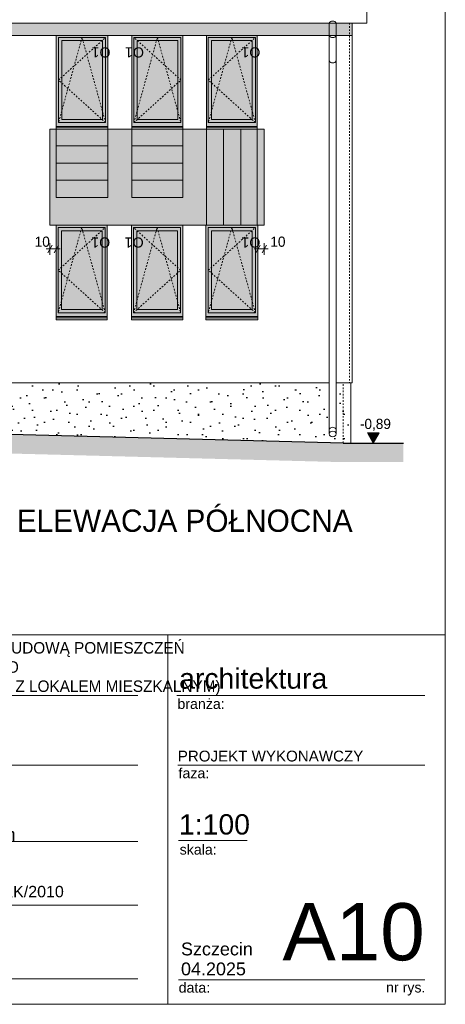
# Model space of a CAD drawing. Extents: x -613240 to -325500, y -25863 to 152403.
# Tile 15 of 254: x -526310 to -519620, y -22047 to -6560. Entities that reach past the tile are written whole.
import ezdxf

# ---------------------------------------------------------------- set-up
doc = ezdxf.new("R2010")
doc.units = 0
doc.header["$MEASUREMENT"] = 0
doc.linetypes.add('Hidden Line', pattern=[50, 25, -25])
for name, color, linetype, lineweight in [('Arch kolory_Nr_Pióra__5', 7, 'Continuous', 13), ('Arch okna_Nr_Pióra__5', 7, 'Continuous', 13), ('Arch opisy okien_Nr_Pióra__21', 7, 'Continuous', 9), ('Arch opisy_Nr_Pióra__21', 7, 'Continuous', 9), ('ARCH TABELA_Nr_Pióra__1', 7, 'Continuous', 25), ('ARCH TABELA_Nr_Pióra__21', 7, 'Continuous', 9), ('ARCH TABELA_Nr_Pióra__7', 7, 'Continuous', 13), ('Arch wykończenie_Nr_Pióra__21', 7, 'Continuous', 9), ('Arch wykończenie_Nr_Pióra__41', 7, 'Continuous', 15), ('arch wypelnienia_Nr_Pióra__1', 7, 'Continuous', 25), ('arch wypelnienia_Nr_Pióra__21', 7, 'Continuous', 9), ('INWENT DACH_Nr_Pióra__21', 7, 'Continuous', 9), ('INWENT RURY SPUSTOWE_Nr_Pióra__21', 7, 'Continuous', 9), ('INWENT TEREN_Nr_Pióra__1', 7, 'Continuous', 25), ('INWENT WYMIARY_Nr_Pióra__21', 7, 'Continuous', 9), ('INWENT. OKNA_Nr_Pióra__5', 7, 'Continuous', 13), ('INWENT.ŚCIANY_Nr_Pióra__21', 7, 'Continuous', 9)]:
    doc.layers.add(name, color=color, linetype=linetype, lineweight=lineweight)
doc.layers.add('Arch kolory_Nr_Pióra__84', color=7, linetype='Continuous', lineweight=15, true_color=0x41c341)
doc.layers.add('arch wypelnienia_Nr_Pióra__2', color=7, linetype='Continuous', lineweight=13, true_color=0x7f7f7f)
doc.layers.add('INWENT WYMIARY', color=7, linetype='Continuous')
doc.styles.add('GENERATED_STYLE_1', font='txt')
doc.styles.add('GENERATED_STYLE_10', font='arial.ttf')
doc.styles.add('GENERATED_STYLE_5', font='txt')
doc.styles.add('GENERATED_STYLE_6', font='txt')
doc.styles.add('GENERATED_STYLE_7', font='arial.ttf')
doc.dimstyles.new('GENERATED_STYLE__1', dxfattribs={"dimtxt": 160.000002, "dimasz": 91.2, "dimexe": 0.18, "dimexo": 0, "dimgap": 0.09, "dimtad": 1, "dimtih": 1, "dimtoh": 1, "dimdec": 0, "dimlfac": 0.1, "dimzin": 0, "dimdsep": 46, "dimtxsty": 'GENERATED_STYLE_1', "dimblk": 'ARROWHEAD_2', "dimblk1": 'ARROWHEAD_2', "dimblk2": 'ARROWHEAD_2', "dimcen": 0.09, "dimclrd": 7, "dimclre": 7, "dimclrt": 7, "dimazin": 0, "dimtfac": 1, "dimtdec": 4, "dimtmove": 2, "dimatfit": 3, "dimfxl": 0, "dimtolj": 1, "dimtzin": 0, "dimarcsym": 0})
doc.dimstyles.new('GENERATED_STYLE__2', dxfattribs={"dimtxt": 160.000002, "dimasz": 91.2, "dimexe": 0.18, "dimexo": 0, "dimgap": 0.09, "dimtad": 1, "dimtih": 1, "dimtoh": 1, "dimdec": 0, "dimlfac": 0.1, "dimzin": 0, "dimdsep": 46, "dimtxsty": 'GENERATED_STYLE_1', "dimblk": 'ARROWHEAD_2', "dimblk1": 'ARROWHEAD_2', "dimblk2": 'ARROWHEAD_2', "dimcen": 0.09, "dimclrd": 7, "dimclre": 7, "dimclrt": 7, "dimazin": 0, "dimtfac": 1, "dimtdec": 4, "dimtmove": 0, "dimatfit": 3, "dimfxl": 0, "dimtolj": 1, "dimtzin": 0, "dimarcsym": 0})

# ---------------------------------------------------------------- blocks, each defined once
blk = doc.blocks.new('Wymiary_120', base_point=(-520752, -13220))
at = {"layer": 'INWENT WYMIARY_Nr_Pióra__21', "linetype": 'Continuous'}
blk.add_hatch(color=256, dxfattribs=at).paths.add_polyline_path([(-520752, -13220), (-520845, -13060), (-520659, -13060)], flags=0)
for p, q in [((-520752, -13220), (-520845, -13060)), ((-520845, -13060), (-520659, -13060)), ((-520659, -13060), (-520752, -13220)), ((-520752, -13220), (-520872, -13220)), ((-520752, -13220), (-520632, -13220))]:
    blk.add_line(p, q, dxfattribs=at)
at = {"layer": 'INWENT WYMIARY_Nr_Pióra__21', "insert": (-520962, -13028), "char_height": 160, "attachment_point": 7, "style": 'GENERATED_STYLE_1'}
blk.add_mtext('{-0,89}', dxfattribs=at)
blk = doc.blocks.new('*D712')
at = {"layer": 'INWENT WYMIARY_Nr_Pióra__21', "linetype": 'Continuous'}
for p, q in [((-525894, -10166), (-525835, -10166)), ((-525800, -10106), (-525870, -10226)), ((-525835, -10256), (-525835, -10076)), ((-525835, -10166), (-525735, -10166)), ((-525770, -10226), (-525700, -10106)), ((-525735, -10256), (-525735, -10076)), ((-525735, -10166), (-525676, -10166))]:
    blk.add_line(p, q, dxfattribs=at)
at = {"layer": 'INWENT WYMIARY_Nr_Pióra__21', "insert": (-526074, -10134), "char_height": 160, "attachment_point": 7, "style": 'GENERATED_STYLE_1'}
blk.add_mtext('{10}', dxfattribs=at)
blk = doc.blocks.new('ARROWHEAD_2')
at = {"color": 0, "linetype": 'Continuous', "lineweight": 0}
for p, q in [((0, 0), (-1, 0)), ((-0.38, -0.66), (0.38, 0.66))]:
    blk.add_line(p, q, dxfattribs=at)
blk = doc.blocks.new('*D713')
at = {"layer": 'INWENT WYMIARY_Nr_Pióra__21', "linetype": 'Continuous'}
for p, q in [((-522624, -10166), (-522565, -10166)), ((-522530, -10106), (-522600, -10226)), ((-522565, -10256), (-522565, -10076)), ((-522565, -10166), (-522465, -10166)), ((-522500, -10226), (-522430, -10106)), ((-522465, -10256), (-522465, -10076)), ((-522465, -10166), (-522406, -10166))]:
    blk.add_line(p, q, dxfattribs=at)
at = {"layer": 'INWENT WYMIARY_Nr_Pióra__21', "insert": (-522370, -10134), "char_height": 160, "attachment_point": 7, "style": 'GENERATED_STYLE_1'}
blk.add_mtext('{10}', dxfattribs=at)

msp = doc.modelspace()

# ---------------------------------------------------------------- hatches: boundary and pattern name
at = {"layer": 'Arch kolory_Nr_Pióra__84', "linetype": 'Continuous', "lineweight": 0, "true_color": 0x309230}
h = msp.add_hatch(color=97, dxfattribs=at)
h.paths.add_polyline_path([(-537054.9, -7934.6), (-536304.9, -7934.6), (-536304.9, -9849.6), (-536304.9, -12069.6), (-536214.9, -12069.6), (-536214.9, -12159.6), (-535624.9, -12159.6), (-535624.9, -12069.6), (-535624.9, -9849.6), (-534704.9, -9849.6), (-534704.9, -12159.6), (-534134.9, -12159.6), (-534134.9, -9849.6), (-532684.9, -9849.6), (-532684.9, -12159.6), (-531684.9, -12159.6), (-531684.9, -9849.6), (-531684.9, -9309.6), (-535289, -9309.6), (-535289, -6809.6), (-521084.9, -6809.6), (-521084.9, -6612.5), (-537054.9, -6612.5)], flags=0)
h.paths.add_polyline_path([(-536224.9, -11809.6), (-536224.9, -11139.6), (-535754.9, -11139.6), (-535754.9, -11809.6)], flags=0)
msp.add_hatch(color=97, dxfattribs=at).paths.add_polyline_path([(-525834.9, -9789.6), (-522464.9, -9789.6), (-522464.9, -8280.6), (-525834.9, -8280.6)], flags=0)
at = {"layer": 'arch wypelnienia_Nr_Pióra__1', "linetype": 'Continuous'}
h = msp.add_hatch(dxfattribs=at)
h.set_pattern_fill('Carpet', color=256, style=0, pattern_type=2)
h.set_pattern_definition([(45, (0, 600), (-190.91883, 190.91883), [0, -180, 0, -270]), (110, (600, 600), (253.71701, 92.34544), [0, -132, 0, -228])])
h.paths.add_polyline_path([(-532684.9, -12269.6), (-532684.9, -12309.6), (-532274.9, -12339.6), (-532274.9, -12519.6), (-531984.9, -12519.6), (-531984.9, -12699.6), (-531694.9, -12699.6), (-531694.9, -12899.6), (-527004.9, -13069.6), (-521104.9, -13222.7), (-521104.9, -12269.6), (-521334.9, -12269.6), (-521334.9, -13075.5, -0.2462598), (-521353.1, -13108.3, -0.1547396), (-521389.9, -13119.6, -0.1637699), (-521427.9, -13107.4, -0.2305679), (-521444.9, -13075.5), (-521444.9, -12269.6)], flags=0)
at = {"layer": 'arch wypelnienia_Nr_Pióra__2', "linetype": 'Continuous'}
h = msp.add_hatch(color=256, dxfattribs=at)
h.paths.add_polyline_path([(-525734.9, -8280.6), (-524924.9, -8280.6), (-524924.9, -6809.6), (-525734.9, -6809.6)], flags=0)
h.paths.add_polyline_path([(-525649.9, -8129.6), (-525009.9, -8129.6), (-525009.9, -6889.6), (-525649.9, -6889.6)], flags=0)
h = msp.add_hatch(color=256, dxfattribs=at)
h.paths.add_polyline_path([(-524544.9, -8280.6), (-523744.9, -8280.6), (-523744.9, -6809.6), (-524544.9, -6809.6)], flags=0)
h.paths.add_polyline_path([(-524464.9, -8129.6), (-523824.9, -8129.6), (-523824.9, -6889.6), (-524464.9, -6889.6)], flags=0)
h = msp.add_hatch(color=256, dxfattribs=at)
h.paths.add_polyline_path([(-523374.9, -8280.6), (-522574.9, -8280.6), (-522574.9, -6809.6), (-523374.9, -6809.6)], flags=0)
h.paths.add_polyline_path([(-522654.9, -8129.6), (-522654.9, -6889.6), (-523294.9, -6889.6), (-523294.9, -8129.6)], flags=0)
at = {"layer": 'arch wypelnienia_Nr_Pióra__2', "linetype": 'Continuous', "lineweight": 0, "true_color": 0x1f1f1f}
for points in [[(-525009.9, -6889.6), (-525649.9, -6889.6), (-525649.9, -8129.6), (-525009.9, -8129.6)], [(-524464.9, -8129.6), (-523824.9, -8129.6), (-523824.9, -6889.6), (-524464.9, -6889.6)], [(-523294.9, -8129.6), (-522654.9, -8129.6), (-522654.9, -6889.6), (-523294.9, -6889.6)], [(-525014.9, -9879.6), (-525654.9, -9879.6), (-525654.9, -11119.6), (-525014.9, -11119.6)], [(-524469.9, -11119.6), (-523829.9, -11119.6), (-523829.9, -9879.6), (-524469.9, -9879.6)], [(-523294.9, -11119.6), (-522654.9, -11119.6), (-522654.9, -9879.6), (-523294.9, -9879.6)]]:
    msp.add_hatch(color=250, dxfattribs=at).paths.add_polyline_path(points, flags=0)
at = {"layer": 'arch wypelnienia_Nr_Pióra__2', "linetype": 'Continuous'}
h = msp.add_hatch(color=256, dxfattribs=at)
h.paths.add_polyline_path([(-525734.9, -11279.6), (-524934.9, -11279.6), (-524934.9, -9789.6), (-525734.9, -9789.6)], flags=0)
h.paths.add_polyline_path([(-525654.9, -11119.6), (-525014.9, -11119.6), (-525014.9, -9879.6), (-525654.9, -9879.6)], flags=0)
h = msp.add_hatch(color=256, dxfattribs=at)
h.paths.add_polyline_path([(-524554.9, -11279.6), (-523744.9, -11279.6), (-523744.9, -9789.6), (-524554.9, -9789.6)], flags=0)
h.paths.add_polyline_path([(-523829.9, -11119.6), (-523829.9, -9879.6), (-524469.9, -9879.6), (-524469.9, -11119.6)], flags=0)
h = msp.add_hatch(color=256, dxfattribs=at)
h.paths.add_polyline_path([(-523384.9, -11279.6), (-522564.9, -11279.6), (-522564.9, -9789.6), (-523384.9, -9789.6)], flags=0)
h.paths.add_polyline_path([(-523294.9, -11119.6), (-522654.9, -11119.6), (-522654.9, -9879.6), (-523294.9, -9879.6)], flags=0)
at = {"layer": 'arch wypelnienia_Nr_Pióra__21', "linetype": 'Continuous'}
msp.add_hatch(color=256, dxfattribs=at).paths.add_polyline_path([(-538444.9, -12929.6), (-538444.9, -13199.4), (-531705.8, -13199.4), (-527014.3, -13369.5), (-521228.8, -13519.6), (-521224.9, -13519.6), (-520279.2, -13519.6), (-520279.2, -13219.6), (-521224.9, -13219.6), (-527004.9, -13069.6), (-531694.9, -12899.6), (-536874.9, -12899.6), (-536874.9, -12929.6)], flags=0)

# ---------------------------------------------------------------- linework, layer by layer
at = {"layer": 'Arch kolory_Nr_Pióra__5', "linetype": 'Continuous', "flags": 128}
for points in [[(-537054.9, -7934.6), (-536304.9, -7934.6), (-536304.9, -9849.6), (-536304.9, -12069.6), (-536214.9, -12069.6), (-536214.9, -12159.6), (-535624.9, -12159.6), (-535624.9, -12069.6), (-535624.9, -9849.6), (-534704.9, -9849.6), (-534704.9, -12159.6), (-534134.9, -12159.6), (-534134.9, -9849.6), (-532684.9, -9849.6), (-532684.9, -12159.6), (-531684.9, -12159.6), (-531684.9, -9849.6), (-531684.9, -9309.6), (-535289, -9309.6), (-535289, -6809.6), (-521084.9, -6809.6), (-521084.9, -6612.5), (-537054.9, -6612.5)], [(-525834.9, -9789.6), (-522464.9, -9789.6), (-522464.9, -8280.6), (-525834.9, -8280.6)]]:
    msp.add_lwpolyline(points, close=True, dxfattribs=at)
at = {"layer": 'Arch okna_Nr_Pióra__5', "linetype": 'Hidden Line'}
for p, q in [((-525329.9, -6839.6), (-525699.9, -8179.6)), ((-525699.9, -7509.6), (-524959.9, -6839.6)), ((-524959.9, -8179.6), (-525329.9, -6839.6)), ((-524514.9, -8179.6), (-524144.9, -6839.6)), ((-523774.9, -7509.6), (-524514.9, -6839.6)), ((-524144.9, -6839.6), (-523774.9, -8179.6)), ((-522974.9, -6839.6), (-523344.9, -8179.6)), ((-523344.9, -7509.6), (-522604.9, -6839.6)), ((-522604.9, -8179.6), (-522974.9, -6839.6)), ((-524959.9, -8179.6), (-525699.9, -7509.6)), ((-524514.9, -8179.6), (-523774.9, -7509.6)), ((-522604.9, -8179.6), (-523344.9, -7509.6)), ((-525334.9, -9829.6), (-525704.9, -11169.6)), ((-525704.9, -10499.6), (-524964.9, -9829.6)), ((-524964.9, -11169.6), (-525334.9, -9829.6)), ((-524519.9, -11169.6), (-524149.9, -9829.6)), ((-523779.9, -10499.6), (-524519.9, -9829.6)), ((-524149.9, -9829.6), (-523779.9, -11169.6)), ((-522974.9, -9829.6), (-523344.9, -11169.6)), ((-523344.9, -10499.6), (-522604.9, -9829.6)), ((-522604.9, -11169.6), (-522974.9, -9829.6)), ((-524964.9, -11169.6), (-525704.9, -10499.6)), ((-524519.9, -11169.6), (-523779.9, -10499.6)), ((-522604.9, -11169.6), (-523344.9, -10499.6))]:
    msp.add_line(p, q, dxfattribs=at)
at = {"layer": 'ARCH TABELA_Nr_Pióra__21', "linetype": 'Continuous'}
for p, q in [((-519619.9, 6402.6), (-519619.9, -22047.4)), ((-537119.9, -16236.2), (-519619.9, -16236.2)), ((-523981.6, -16236.2), (-523981.6, -22047.4)), ((-519619.9, -16236.2), (-519619.9, -22047.4)), ((-532154.1, -17192.6), (-524454.3, -17192.6)), ((-523842.3, -17192.6), (-519943, -17192.6)), ((-532154.1, -18286.2), (-524454.3, -18286.2)), ((-523824.9, -18286.2), (-519943, -18286.2)), ((-532154.1, -19486.2), (-524454.3, -19486.2)), ((-523813.1, -19468.9), (-522733.4, -19468.9)), ((-532154.1, -20486.2), (-524454.3, -20486.2)), ((-532154.1, -21647.4), (-524454.3, -21647.4)), ((-523813.1, -21665), (-521531.3, -21665)), ((-521531.3, -21665), (-519943, -21665)), ((-519619.9, -22047.4), (-560369.9, -22047.4)), ((-519619.9, -22047.4), (-532226.3, -22047.4))]:
    msp.add_line(p, q, dxfattribs=at)
at = {"layer": 'Arch wykończenie_Nr_Pióra__21', "linetype": 'Continuous'}
msp.add_line((-535289, -6809.6), (-521084.9, -6809.6), dxfattribs=at)
at = {"layer": 'Arch wykończenie_Nr_Pióra__41', "linetype": 'Continuous'}
for p, q in [((-521084.9, -6612.5), (-521084.9, -12269.6)), ((-521444.9, -12269.6), (-532684.9, -12269.6)), ((-521084.9, -12269.6), (-521334.9, -12269.6)), ((-521104.9, -13219.6), (-521104.9, -12269.6))]:
    msp.add_line(p, q, dxfattribs=at)
at = {"layer": 'INWENT DACH_Nr_Pióra__21', "linetype": 'Continuous'}
msp.add_line((-520854.9, 1576.7), (-520854.9, -6612.5), dxfattribs=at)
msp.add_ellipse((-521389.9, -13015.5), major_axis=(55, 0), ratio=0.801342, start_param=0, end_param=3.1415927, dxfattribs=at)
msp.add_ellipse((-521389.9, -13075.5), major_axis=(55, 0), ratio=0.801342, dxfattribs=at)
at = {"layer": 'INWENT RURY SPUSTOWE_Nr_Pióra__21', "linetype": 'Continuous'}
for p, q in [((-536384.9, -6612.5), (-521444.9, -6612.5)), ((-521444.9, -6612.5), (-521444.9, -13075.5)), ((-521334.9, -6612.5), (-520854.9, -6612.5)), ((-521334.9, -6612.5), (-521334.9, -13075.5))]:
    msp.add_line(p, q, dxfattribs=at)
for centre, start, end in [((-521389.9, -6647.9), 32.77908, 147.22092), ((-521389.9, -6777.1), 212.77908, 327.22092), ((-521389.9, -7173.5), 212.77908, 327.22092)]:
    msp.add_arc(centre, 65.4, start, end, dxfattribs=at)
at = {"layer": 'INWENT TEREN_Nr_Pióra__1', "linetype": 'Continuous'}
for q in [(-527004.9, -13069.6), (-520279.2, -13219.6)]:
    msp.add_line((-521224.9, -13219.6), q, dxfattribs=at)
at = {"layer": 'INWENT. OKNA_Nr_Pióra__5', "linetype": 'Continuous'}
for p, q in [((-525699.9, -6839.6), (-525699.9, -8179.6)), ((-525699.9, -6839.6), (-524959.9, -6839.6)), ((-525649.9, -6889.6), (-525009.9, -6889.6)), ((-525649.9, -6889.6), (-525649.9, -8129.6)), ((-525009.9, -6889.6), (-525009.9, -8129.6)), ((-524959.9, -6839.6), (-524959.9, -8179.6)), ((-524514.9, -6839.6), (-523774.9, -6839.6)), ((-524514.9, -6839.6), (-524514.9, -8179.6)), ((-524464.9, -6889.6), (-523824.9, -6889.6)), ((-524464.9, -6889.6), (-524464.9, -8129.6)), ((-523824.9, -6889.6), (-523824.9, -8129.6)), ((-523774.9, -6839.6), (-523774.9, -8179.6)), ((-523344.9, -6839.6), (-523344.9, -8179.6)), ((-523344.9, -6839.6), (-522604.9, -6839.6)), ((-523294.9, -6889.6), (-522654.9, -6889.6)), ((-523294.9, -6889.6), (-523294.9, -8129.6)), ((-522654.9, -6889.6), (-522654.9, -8129.6)), ((-522604.9, -6839.6), (-522604.9, -8179.6)), ((-525699.9, -8179.6), (-524959.9, -8179.6)), ((-525649.9, -8129.6), (-525009.9, -8129.6)), ((-524514.9, -8179.6), (-523774.9, -8179.6)), ((-524464.9, -8129.6), (-523824.9, -8129.6)), ((-523344.9, -8179.6), (-522604.9, -8179.6)), ((-523294.9, -8129.6), (-522654.9, -8129.6)), ((-525704.9, -9829.6), (-525704.9, -11169.6)), ((-525704.9, -9829.6), (-524964.9, -9829.6)), ((-525654.9, -9879.6), (-525014.9, -9879.6)), ((-525654.9, -9879.6), (-525654.9, -11119.6)), ((-525014.9, -9879.6), (-525014.9, -11119.6)), ((-524964.9, -9829.6), (-524964.9, -11169.6)), ((-524519.9, -9829.6), (-524519.9, -11169.6)), ((-524519.9, -9829.6), (-523779.9, -9829.6)), ((-524469.9, -9879.6), (-523829.9, -9879.6)), ((-524469.9, -9879.6), (-524469.9, -11119.6)), ((-523829.9, -9879.6), (-523829.9, -11119.6)), ((-523779.9, -9829.6), (-523779.9, -11169.6)), ((-523344.9, -9829.6), (-523344.9, -11169.6)), ((-523344.9, -9829.6), (-522604.9, -9829.6)), ((-523294.9, -9879.6), (-522654.9, -9879.6)), ((-523294.9, -9879.6), (-523294.9, -11119.6)), ((-522654.9, -9879.6), (-522654.9, -11119.6)), ((-522604.9, -9829.6), (-522604.9, -11169.6)), ((-525654.9, -11119.6), (-525014.9, -11119.6)), ((-524469.9, -11119.6), (-523829.9, -11119.6)), ((-523294.9, -11119.6), (-522654.9, -11119.6)), ((-525704.9, -11169.6), (-524964.9, -11169.6)), ((-524519.9, -11169.6), (-523779.9, -11169.6)), ((-523344.9, -11169.6), (-522604.9, -11169.6))]:
    msp.add_line(p, q, dxfattribs=at)
at = {"layer": 'INWENT.ŚCIANY_Nr_Pióra__21', "linetype": 'Hidden Line'}
for p, q in [((-521124.9, -6612.5), (-521124.9, -12269.6)), ((-521224.9, -13219.6), (-521224.9, -12269.6))]:
    msp.add_line(p, q, dxfattribs=at)
at = {"layer": 'INWENT.ŚCIANY_Nr_Pióra__21', "linetype": 'Continuous'}
for p, q in [((-524924.9, -6809.6), (-525734.9, -6809.6)), ((-525734.9, -8280.6), (-525734.9, -6809.6)), ((-524924.9, -8280.6), (-524924.9, -6809.6)), ((-523744.9, -6809.6), (-524544.9, -6809.6)), ((-524544.9, -8280.6), (-524544.9, -6809.6)), ((-523744.9, -8280.6), (-523744.9, -6809.6)), ((-522574.9, -6809.6), (-523374.9, -6809.6)), ((-523374.9, -8280.6), (-523374.9, -6809.6)), ((-522574.9, -8280.6), (-522574.9, -6809.6)), ((-524924.9, -8239.6), (-525734.9, -8239.6)), ((-524924.9, -8250.6), (-525734.9, -8250.6)), ((-524924.9, -8280.6), (-525734.9, -8280.6)), ((-525734.9, -9355.6), (-525734.9, -8280.6)), ((-524924.9, -9355.6), (-524924.9, -8280.6)), ((-523744.9, -8239.6), (-524544.9, -8239.6)), ((-523744.9, -8250.6), (-524544.9, -8250.6)), ((-523744.9, -8280.6), (-524544.9, -8280.6)), ((-524544.9, -9355.6), (-524544.9, -8280.6)), ((-523744.9, -9355.6), (-523744.9, -8280.6)), ((-522574.9, -8239.6), (-523374.9, -8239.6)), ((-522574.9, -8250.6), (-523374.9, -8250.6)), ((-522574.9, -8280.6), (-523374.9, -8280.6)), ((-523374.9, -9789.6), (-523374.9, -8280.6)), ((-523104.9, -9789.6), (-523104.9, -8280.6)), ((-522834.9, -9789.6), (-522834.9, -8280.6)), ((-522574.9, -9789.6), (-522574.9, -8280.6)), ((-525734.9, -8545.6), (-524924.9, -8545.6)), ((-524544.9, -8545.6), (-523744.9, -8545.6)), ((-525734.9, -8815.6), (-524924.9, -8815.6)), ((-524544.9, -8815.6), (-523744.9, -8815.6)), ((-525734.9, -9085.6), (-524924.9, -9085.6)), ((-524544.9, -9085.6), (-523744.9, -9085.6)), ((-524924.9, -9355.6), (-525734.9, -9355.6)), ((-523744.9, -9355.6), (-524544.9, -9355.6)), ((-525734.9, -9789.6), (-524934.9, -9789.6)), ((-525734.9, -11279.6), (-525734.9, -9789.6)), ((-524934.9, -11279.6), (-524934.9, -9789.6)), ((-524554.9, -9789.6), (-523744.9, -9789.6)), ((-524554.9, -11279.6), (-524554.9, -9789.6)), ((-523744.9, -11279.6), (-523744.9, -9789.6)), ((-523384.9, -9789.6), (-523384.9, -11279.6)), ((-523384.9, -9789.6), (-522564.9, -9789.6)), ((-522574.9, -9789.6), (-523368.9, -9789.6)), ((-522564.9, -9789.6), (-522564.9, -11279.6)), ((-525734.9, -11229.6), (-524934.9, -11229.6)), ((-525734.9, -11249.6), (-524934.9, -11249.6)), ((-525734.9, -11279.6), (-524934.9, -11279.6)), ((-524554.9, -11229.6), (-523744.9, -11229.6)), ((-524554.9, -11249.6), (-523744.9, -11249.6)), ((-524554.9, -11279.6), (-523744.9, -11279.6)), ((-523384.9, -11229.6), (-522564.9, -11229.6)), ((-523384.9, -11249.6), (-522564.9, -11249.6)), ((-523384.9, -11279.6), (-522564.9, -11279.6))]:
    msp.add_line(p, q, dxfattribs=at)

# ---------------------------------------------------------------- block references
at = {"layer": 'INWENT WYMIARY', "linetype": 'Continuous'}
msp.add_blockref('Wymiary_120', (-520752.1, -13219.6), dxfattribs=at)

# ---------------------------------------------------------------- texts
at = {"layer": 'Arch opisy okien_Nr_Pióra__21', "linetype": 'Continuous', "char_height": 160, "rotation": 180, "style": 'GENERATED_STYLE_10'}
for insert, attachment_point in [((-524820.2, -7154.5), 1), ((-524654.7, -7154.5), 3), ((-522465.2, -7154.5), 1), ((-524825.2, -10144.5), 1), ((-524659.7, -10144.5), 3), ((-522465.2, -10144.5), 1)]:
    msp.add_mtext('{ O1}', dxfattribs=dict(at, insert=insert, attachment_point=attachment_point))
at = {"layer": 'Arch opisy_Nr_Pióra__21', "linetype": 'Continuous', "insert": (-521076.6, -14265.8), "char_height": 350, "attachment_point": 3, "style": 'GENERATED_STYLE_6'}
msp.add_mtext('{ELEWACJA PÓŁNOCNA}', dxfattribs=at)
at = {"layer": 'ARCH TABELA_Nr_Pióra__1', "linetype": 'Continuous', "insert": (-532154.1, -17187.9), "char_height": 180, "attachment_point": 7, "line_spacing_factor": 1.005757, "style": 'GENERATED_STYLE_5'}
msp.add_mtext('{\\pt22543.1;PROJEKT TERMOMODERNIZACJI WRAZ Z PRZEBUDOWĄ POMIESZCZEŃ \\P\\pt22543.1;PARTERU BUDYNKU UŻYTKOWO-MIESZKALNEGO\\P\\pt22543.1;(ŚWIETLICY, PRZEDSZKOLA PRZYCHODNI WRAZ Z LOKALEM MIESZKALNYM)}', dxfattribs=at)
at = {"layer": 'ARCH TABELA_Nr_Pióra__1', "linetype": 'Continuous', "insert": (-523824.9, -18057.9), "char_height": 170, "attachment_point": 1, "style": 'GENERATED_STYLE_7'}
msp.add_mtext('{PROJEKT WYKONAWCZY}', dxfattribs=at)
at = {"layer": 'ARCH TABELA_Nr_Pióra__21', "linetype": 'Continuous', "insert": (-532154.1, -19547.5), "char_height": 212.766, "attachment_point": 7, "line_spacing_factor": 0.807442, "style": 'GENERATED_STYLE_7'}
msp.add_mtext('{Gmina Świdwin\\PPl. Konstytucji 3-go Maja 1, 78-300 Świdwin}', dxfattribs=at)
at = {"layer": 'ARCH TABELA_Nr_Pióra__7', "linetype": 'Continuous', "style": 'GENERATED_STYLE_7'}
for s, insert, char_height, attachment_point in [('{architektura}', (-523803.7, -16762.9), 319.16, 1), ('{branża:}', (-523830.5, -17241.3), 159.58, 1), ('{faza:}', (-523813.1, -18331.3), 159.58, 1), ('{1:100}', (-523805.8, -19057.6), 319.16, 1), ('{skala:}', (-523795.4, -19533.2), 159.58, 1), ('{mgr inż.arch. Bartosz Balejko  upr. nr 16/ZPOIA/OKK/2010}', (-532156.3, -20184.3), 180, 1), ('{A10}', (-519943, -20456.4), 900, 3), ('{data:}', (-523811.7, -21704.5), 159.58, 1), ('{nr rys.}', (-520550.9, -21701.5), 159.58, 1)]:
    msp.add_mtext(s, dxfattribs=dict(at, insert=insert, char_height=char_height, attachment_point=attachment_point))
at = {"layer": 'ARCH TABELA_Nr_Pióra__7', "linetype": 'Continuous', "insert": (-523774.4, -21075.9), "char_height": 202.128, "attachment_point": 1, "line_spacing_factor": 0.930826, "style": 'GENERATED_STYLE_7'}
msp.add_mtext('{Szczecin  \\P04.2025}', dxfattribs=at)

# ---------------------------------------------------------------- dimensions: what is measured, and where the dimension line sits
at = {"layer": 'INWENT WYMIARY', "linetype": 'Continuous'}
for base, p1, p2, dimstyle, picture, middle in [((-525834.9, -10165.6), (-525834.9, -9789.6), (-525734.9, -9789.6), 'GENERATED_STYLE__2', '*D712', (-525953, -10053.6)), ((-522564.9, -10165.6), (-522564.9, -9922.9), (-522464.9, -9789.6), 'GENERATED_STYLE__1', '*D713', (-522248.1, -10053.6))]:
    dim = msp.add_linear_dim(base=base, p1=p1, p2=p2, dimstyle=dimstyle, dxfattribs=at)
    dim.commit()
    dim.dimension.update_dxf_attribs({"geometry": picture, "text_midpoint": middle})

doc.saveas('drawing.dxf')
